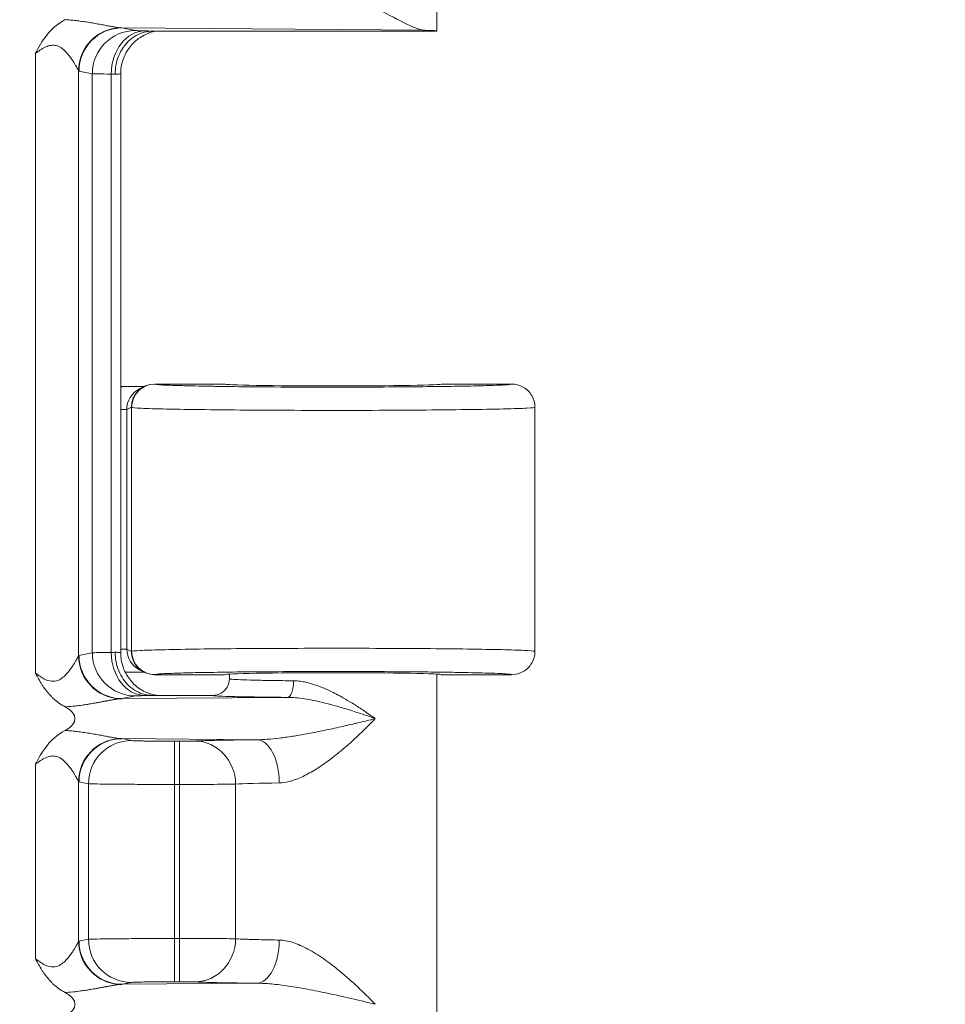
# Model space of a CAD drawing. Header units: inches. Extents: x 0 to 110, y 2 to 70.
# Tile 97 of 129: x 90.91 to 92.31, y 28.35 to 29.84. Entities that reach past the tile are written whole.
import ezdxf

# ---------------------------------------------------------------- set-up
doc = ezdxf.new("R2010")
doc.units = ezdxf.units.IN
doc.header["$LTSCALE"] = 3.25
doc.header["$MEASUREMENT"] = 0
for name, color, linetype, lineweight in [('Dimension (ANSI)', 7, 'Continuous', 9), ('Visible (ANSI)', 7, 'Continuous', 18), ('Visible Narrow (ANSI)', 7, 'Continuous', 5)]:
    doc.layers.add(name, color=color, linetype=linetype, lineweight=lineweight)
doc.styles.add('Note Text (ANSI)', font='arial.ttf')
doc.dimstyles.new('.XXX', dxfattribs={"dimscale": 3.25, "dimtxt": 0.095, "dimasz": 0.125, "dimexe": 0.1875, "dimexo": 0.125, "dimgap": 0.0625, "dimtad": 0, "dimtih": 1, "dimtoh": 1, "dimdec": 3, "dimrnd": 1e-08, "dimzin": 0, "dimdsep": 46, "dimtxsty": 'Note Text (ANSI)', "dimblk": 'Filled-1', "dimcen": 0.09, "dimdle": 0.45, "dimclrd": 256, "dimclre": 256, "dimclrt": 256, "dimadec": 0, "dimazin": 1, "dimtfac": 1.263158, "dimtofl": 0, "dimtmove": 0, "dimatfit": 3, "dimfxl": 1, "dimtolj": 1, "dimtzin": 4, "dimlwd": -1, "dimlwe": -1, "dimarcsym": 0})

# ---------------------------------------------------------------- blocks, each defined once
blk = doc.blocks.new('Filled-1')
at = {"color": 0}
for p, q in [((0, 0), (-1, 0.25)), ((-1, 0.25), (-1, -0.25)), ((-1, 0), (0, 0)), ((-1, -0.25), (0, 0))]:
    blk.add_line(p, q, dxfattribs=at)
at = {"color": 0, "flags": 128}
blk.add_lwpolyline([(-1, -0.25), (0, 0), (-1, 0.25), (-1, -0.25)], dxfattribs=at)
at = {"color": 0}
blk.add_solid([(-1, -0.25), (0, 0), (-1, 0.25), (-1, -0.25)], dxfattribs=at)
blk = doc.blocks.new('*D60')
at = {"layer": 'Defpoints', "color": 0, "transparency": 16777216}
for p in [(89.7069, 41.0811), (93.5097, 41.0811), (89.7069, 27.0561)]:
    blk.add_point(p, dxfattribs=at)
at = {"layer": 'Dimension (ANSI)', "transparency": 16777216}
for p, q in [((90.1132, 41.0811), (94.119, 41.0811)), ((93.5097, 40.6748), (93.5097, 34.4294)), ((93.5097, 27.4623), (93.5097, 33.7077)), ((90.1132, 27.0561), (94.119, 27.0561))]:
    blk.add_line(p, q, dxfattribs=at)
at = {"layer": 'Dimension (ANSI)', "transparency": 16777216, "xscale": 0.40625, "yscale": 0.40625, "zscale": 0.40625}
for p, rotation in [((93.5097, 41.0811), 90), ((93.5097, 27.0561), 270)]:
    blk.add_blockref('Filled-1', p, dxfattribs=dict(at, rotation=rotation))
at = {"layer": 'Dimension (ANSI)', "transparency": 16777216, "insert": (93.0032, 34.2263), "char_height": 0.30875, "attachment_point": 1, "style": 'Note Text (ANSI)'}
blk.add_mtext('\\A1;14.03', dxfattribs=at)

msp = doc.modelspace()

# ---------------------------------------------------------------- linework, layer by layer
at = {"layer": 'Visible (ANSI)'}
for p, q in [((91.5419, 30.3507), (91.5419, 29.8186)), ((91.1138, 29.8186), (91.5419, 29.8186)), ((91.0354, 29.7927), (91.0354, 29.7927)), ((91.0086, 29.7867), (91.0086, 29.7867)), ((91.0086, 29.785), (91.0086, 29.785)), ((91.0107, 29.7893), (91.0107, 29.7893)), ((91.0658, 28.8825), (91.0658, 29.7547)), ((91.1011, 29.2836), (91.0943, 29.2802)), ((91.1022, 29.2838), (91.1022, 29.2838)), ((91.2219, 29.2873), (91.1168, 29.2873)), ((91.6544, 29.2873), (91.5494, 29.2873)), ((91.6894, 29.2523), (91.6894, 28.8848)), ((91.1011, 28.8535), (91.0943, 28.857)), ((91.1022, 28.8533), (91.1022, 28.8533)), ((91.2219, 28.8498), (91.1168, 28.8498)), ((91.2294, 28.8507), (91.2294, 28.8436)), ((91.5419, 28.8507), (91.5419, 28.3186)), ((91.6544, 28.8498), (91.5494, 28.8498)), ((91.2044, 28.8186), (91.1138, 28.8186)), ((91.0354, 28.8085), (91.0354, 28.8085)), ((91.0354, 28.7308), (91.0354, 28.7308)), ((91.0086, 28.7167), (91.0086, 28.7167)), ((91.0086, 28.715), (91.0086, 28.715)), ((91.0107, 28.7193), (91.0107, 28.7193)), ((91.0354, 28.4064), (91.0354, 28.4063)), ((91.0354, 28.3785), (91.0354, 28.3785))]:
    msp.add_line(p, q, dxfattribs=at)
for centre, major_axis, ratio, start_param, end_param in [((91.3857, 29.8186), (-0.1562, 0), 0.017455, 3.133593, 3.630531), ((91.0706, 29.3186), (-0.0345, -0.0069), 0.996044, 1.238569, 1.281992), ((91.1168, 29.2523), (0, 0.035), 0.999239, 0, 1.570796), ((91.1099, 29.2489), (0.0313, 0.0158), 0.998382, 1.414946, 1.415858), ((91.3857, 29.2873), (0.1637, 0), 0.017455, 3.141593, 6.283185), ((91.1168, 28.8848), (0, -0.035), 0.999239, 4.712267, 6.283064), ((91.1099, 28.8883), (0.0314, -0.0155), 0.998365, 4.860726, 4.861485), ((91.3857, 28.8498), (-0.1637, 0), 0.017455, 3.141593, 6.283185), ((91.0706, 28.8186), (-0.0345, 0.0069), 0.996044, 5.903767, 5.903812), ((90.9267, 28.7836), (-0.0702, 0), 0.412637, 2.479337, 3.803953), ((90.9267, 28.3536), (-0.0702, 0), 0.412637, 2.479321, 3.803953)]:
    msp.add_ellipse(centre, major_axis=major_axis, ratio=ratio, start_param=start_param, end_param=end_param, dxfattribs=at)
for points, knots in [([(91.4491, 29.8536), (91.4639, 29.8461), (91.4788, 29.838), (91.5045, 29.8251), (91.5154, 29.8201), (91.5236, 29.8199)], [0.0000001, 0.0000001, 0.0000001, 0.0000001, 0.135667, 0.135667, 0.2691124, 0.2691124, 0.2691124, 0.2691124]), ([(90.9374, 29.785), (90.9378, 29.7858), (90.9385, 29.787), (90.9447, 29.7986), (90.9497, 29.8067), (90.9611, 29.8207), (90.9695, 29.8291), (90.9821, 29.8358)], [-0.0071501, -0.0071501, -0.0071501, -0.0071501, 0, 0, 0.0928814, 0.0928814, 0.1823993, 0.1823993, 0.1823993, 0.1823993]), ([(91.0573, 29.7536), (91.0573, 29.7585), (91.0578, 29.7634), (91.0587, 29.7681), (91.0597, 29.7729), (91.0611, 29.7775), (91.0629, 29.7819), (91.0648, 29.7862), (91.067, 29.7904), (91.0697, 29.7941), (91.0723, 29.7979), (91.0753, 29.8013), (91.0786, 29.8044), (91.0819, 29.8074), (91.0854, 29.81), (91.0892, 29.8121), (91.093, 29.8142), (91.097, 29.8158), (91.1012, 29.8169), (91.1054, 29.818), (91.1098, 29.8186), (91.1138, 29.8186)], [0, 0, 0, 0, 0.142857, 0.142857, 0.142857, 0.285714, 0.285714, 0.285714, 0.428571, 0.428571, 0.428571, 0.571429, 0.571429, 0.571429, 0.714286, 0.714286, 0.714286, 0.857143, 0.857143, 0.857143, 1, 1, 1, 1]), ([(91.1195, 29.8186), (91.1184, 29.8184), (91.1171, 29.8182), (91.1144, 29.8175), (91.113, 29.8172), (91.1097, 29.8162), (91.1077, 29.8154), (91.1025, 29.8133), (91.0993, 29.8116), (91.0914, 29.8067), (91.087, 29.803), (91.0786, 29.7939), (91.0747, 29.7882), (91.069, 29.7758), (91.067, 29.769), (91.0659, 29.7597), (91.0658, 29.7572), (91.0658, 29.7547)], [0.1316796, 0.1316796, 0.1316796, 0.1316796, 0.1457616, 0.1457616, 0.157821, 0.157821, 0.1745702, 0.1745702, 0.2022536, 0.2022536, 0.2455216, 0.2455216, 0.2969201, 0.2969201, 0.3494626, 0.3494626, 0.3685719, 0.3685719, 0.3685719, 0.3685719]), ([(91.0673, 29.2837), (91.0679, 29.2837), (91.0684, 29.2836), (91.0689, 29.2836), (91.0695, 29.2836), (91.07, 29.2836), (91.0705, 29.2836)], [0, 0, 0, 0, 0.499997, 0.499997, 0.499997, 0.999994, 0.999994, 0.999994, 0.999994]), ([(91.0705, 29.2836), (91.0738, 29.2836), (91.077, 29.2836), (91.0802, 29.2836), (91.0813, 29.2836), (91.0825, 29.2836), (91.0836, 29.2836), (91.0866, 29.2836), (91.0896, 29.2837), (91.0925, 29.2837), (91.094, 29.2837), (91.0954, 29.2837), (91.0968, 29.2837), (91.0984, 29.2838), (91.0999, 29.2838), (91.1015, 29.2838)], [0, 0, 0, 0, 0.2467309, 0.2467309, 0.2467309, 0.3333333, 0.3333333, 0.3333333, 0.5578508, 0.5578508, 0.5578508, 0.6666667, 0.6666667, 0.6666667, 0.785571, 0.785571, 0.785571, 0.785571]), ([(91.6544, 29.2873), (91.6605, 29.2873), (91.6666, 29.2857), (91.6719, 29.2826), (91.6746, 29.2811), (91.6771, 29.2792), (91.6792, 29.2771), (91.6813, 29.275), (91.6832, 29.2725), (91.6847, 29.2698), (91.6878, 29.2645), (91.6894, 29.2584), (91.6894, 29.2523)], [0, 0, 0, 0, 0.333333, 0.333333, 0.333333, 0.499913, 0.499913, 0.499913, 0.666667, 0.666667, 0.666667, 1, 1, 1, 1]), ([(91.0573, 28.8836), (91.0573, 28.8788), (91.0578, 28.874), (91.0587, 28.8692), (91.0596, 28.8645), (91.061, 28.8599), (91.0629, 28.8555), (91.0647, 28.8511), (91.067, 28.8469), (91.0696, 28.8431), (91.0723, 28.8393), (91.0753, 28.8358), (91.0786, 28.8327), (91.0819, 28.8297), (91.0856, 28.8271), (91.0894, 28.825), (91.0932, 28.8229), (91.0973, 28.8212), (91.1013, 28.8202), (91.1054, 28.8191), (91.1094, 28.8186), (91.1138, 28.8186)], [0, 0, 0, 0, 0.142857, 0.142857, 0.142857, 0.285714, 0.285714, 0.285714, 0.428571, 0.428571, 0.428571, 0.571429, 0.571429, 0.571429, 0.714286, 0.714286, 0.714286, 0.857143, 0.857143, 0.857143, 1, 1, 1, 1]), ([(91.0658, 28.8825), (91.0658, 28.8754), (91.067, 28.8683), (91.0714, 28.8552), (91.0747, 28.8489), (91.083, 28.8379), (91.0881, 28.833), (91.0965, 28.8272), (91.0994, 28.8255), (91.1051, 28.8227), (91.108, 28.8216), (91.1126, 28.8201), (91.1145, 28.8196), (91.117, 28.819), (91.1178, 28.8189), (91.1188, 28.8187), (91.1191, 28.8186), (91.1195, 28.8186)], [0, 0, 0, 0, 0.0535092, 0.0535092, 0.1061141, 0.1061141, 0.1587022, 0.1587022, 0.1843408, 0.1843408, 0.2079811, 0.2079811, 0.224023, 0.224023, 0.2325131, 0.2325131, 0.2367905, 0.2367905, 0.2367905, 0.2367905]), ([(91.6544, 28.8498), (91.6605, 28.8498), (91.6666, 28.8515), (91.6719, 28.8545), (91.6746, 28.856), (91.6771, 28.858), (91.6792, 28.8601), (91.6813, 28.8622), (91.6832, 28.8647), (91.6847, 28.8673), (91.6878, 28.8726), (91.6894, 28.8787), (91.6894, 28.8848)], [0, 0, 0, 0, 0.333333, 0.333333, 0.333333, 0.499945, 0.499945, 0.499945, 0.666667, 0.666667, 0.666667, 1, 1, 1, 1]), ([(90.9821, 28.8014), (90.9757, 28.8048), (90.9697, 28.809), (90.9643, 28.8139), (90.9633, 28.8149), (90.9623, 28.8158), (90.9614, 28.8168), (90.9572, 28.8211), (90.9533, 28.8259), (90.9497, 28.8311), (90.9488, 28.8324), (90.9479, 28.8338), (90.947, 28.8352), (90.9436, 28.8405), (90.9405, 28.8462), (90.9374, 28.8522)], [0, 0, 0, 0, 0.333333, 0.333333, 0.333333, 0.395358, 0.395358, 0.395358, 0.666667, 0.666667, 0.666667, 0.736327, 0.736327, 0.736327, 1, 1, 1, 1]), ([(91.1015, 28.8534), (91.0983, 28.8534), (91.0951, 28.8534), (91.0884, 28.8535), (91.0849, 28.8535), (91.0784, 28.8536), (91.0755, 28.8536), (91.0726, 28.8536)], [0.02235129, 0.02235129, 0.02235129, 0.02235129, 0.05187913, 0.05187913, 0.08208669, 0.08208669, 0.10518456, 0.10518456, 0.10518456, 0.10518456]), ([(91.2044, 28.8186), (91.2088, 28.8186), (91.2132, 28.8197), (91.2169, 28.8219), (91.2188, 28.823), (91.2206, 28.8244), (91.2221, 28.8259), (91.2236, 28.8274), (91.225, 28.8292), (91.2261, 28.8311), (91.2283, 28.8349), (91.2294, 28.8392), (91.2294, 28.8436)], [0.0000005, 0.0000005, 0.0000005, 0.0000005, 0.3333333, 0.3333333, 0.3333333, 0.499387, 0.499387, 0.499387, 0.6666667, 0.6666667, 0.6666667, 0.9993274, 0.9993274, 0.9993274, 0.9993274]), ([(90.9374, 28.715), (90.9378, 28.7158), (90.9385, 28.717), (90.9447, 28.7286), (90.9497, 28.7367), (90.9611, 28.7507), (90.9695, 28.7591), (90.9821, 28.7658)], [-0.0071501, -0.0071501, -0.0071501, -0.0071501, 0, 0, 0.09298, 0.09298, 0.1823033, 0.1823033, 0.1823033, 0.1823033]), ([(90.9821, 28.3714), (90.9757, 28.3748), (90.9697, 28.379), (90.9643, 28.3839), (90.9633, 28.3849), (90.9623, 28.3858), (90.9614, 28.3868), (90.9572, 28.3911), (90.9533, 28.3959), (90.9497, 28.4011), (90.9488, 28.4024), (90.9479, 28.4038), (90.947, 28.4052), (90.9436, 28.4105), (90.9405, 28.4162), (90.9374, 28.4222)], [0, 0, 0, 0, 0.333333, 0.333333, 0.333333, 0.39535, 0.39535, 0.39535, 0.666667, 0.666667, 0.666667, 0.73632, 0.73632, 0.73632, 1, 1, 1, 1])]:
    msp.add_open_spline(points, degree=3, knots=knots, dxfattribs=at)
for points in [[(91.0658, 29.7547), (91.0658, 29.7547), (91.0658, 29.7547), (91.0658, 29.7547)], [(91.0658, 28.8825), (91.0658, 28.8825), (91.0658, 28.8825), (91.0658, 28.8825)]]:
    msp.add_open_spline(points, degree=3, dxfattribs=at)
at = {"layer": 'Visible Narrow (ANSI)'}
for p, q in [((91.0677, 29.8235), (91.5236, 29.8199)), ((91.0677, 29.8235), (91.0878, 29.8195)), ((90.9374, 29.785), (90.9374, 28.8522)), ((91.0021, 29.759), (91.0021, 28.8782)), ((91.0029, 29.7585), (91.023, 29.7545)), ((91.023, 29.7545), (91.023, 28.8827)), ((91.0514, 29.7539), (91.0514, 28.8833)), ((91.1171, 29.2872), (91.1168, 29.2873)), ((91.0749, 29.2489), (91.0658, 29.2489)), ((91.0818, 29.2523), (91.0749, 29.2489)), ((91.0749, 28.8883), (91.0749, 29.2489)), ((91.0821, 29.2522), (91.0818, 29.2523)), ((91.0821, 29.2522), (91.0821, 28.885)), ((91.0749, 28.8883), (91.0658, 28.8883)), ((91.0749, 28.8883), (91.0818, 28.8848)), ((91.0029, 28.8787), (91.023, 28.8827)), ((91.0821, 28.885), (91.0818, 28.8848)), ((91.1171, 28.85), (91.1168, 28.8498)), ((91.0677, 28.8137), (91.0878, 28.8177)), ((91.0677, 28.8137), (91.3166, 28.8156)), ((91.0677, 28.7535), (91.2708, 28.7519)), ((91.0677, 28.7535), (91.0819, 28.7506)), ((91.1467, 28.6846), (91.1467, 28.7496)), ((91.1467, 28.7496), (91.1541, 28.7496)), ((91.1541, 28.6846), (91.1541, 28.7496)), ((90.9374, 28.715), (90.9374, 28.4222)), ((91.0021, 28.689), (91.0021, 28.4482)), ((91.0029, 28.6885), (91.0172, 28.6857)), ((91.0172, 28.6857), (91.0172, 28.4515)), ((91.1467, 28.6846), (91.1467, 28.4525)), ((91.1467, 28.6846), (91.1541, 28.6846)), ((91.1541, 28.6846), (91.1541, 28.4525)), ((91.2387, 28.6849), (91.2387, 28.4523)), ((91.0029, 28.4487), (91.0172, 28.4515)), ((91.1467, 28.4525), (91.1541, 28.4525)), ((91.1467, 28.3875), (91.1467, 28.4525)), ((91.1541, 28.3875), (91.1541, 28.4525)), ((91.0677, 28.3837), (91.0819, 28.3865)), ((91.2708, 28.3853), (91.0677, 28.3837)), ((91.1467, 28.3875), (91.1541, 28.3875))]:
    msp.add_line(p, q, dxfattribs=at)
for centre, major_axis, ratio, start_param, end_param in [((91.0669, 29.759), (0.0468, 0.0451), 0.992153, 0.841847, 2.370271), ((91.0677, 29.7585), (0.0127, 0.0637), 0.996044, 0.197689, 1.766964), ((91.0878, 29.7545), (0.0127, 0.0637), 0.996044, 0.197763, 1.766963), ((91.102, 29.7539), (0.0014, 0.065), 0.777978, 0.027774, 1.587614), ((91.0029, 29.8842), (0.0003, -0.1257), 0.086975, 6.193134, 6.26545), ((91.0008, 29.7525), (0.065, 0), 0.03467, 0.516581, 0.67895), ((91.1099, 29.2489), (0.0313, 0.0158), 0.998382, 1.568224, 2.67581), ((91.1171, 29.2522), (0.0156, 0.0313), 0.999239, 0.46383, 2.034018), ((91.1099, 28.8883), (0.0314, -0.0155), 0.998365, 3.600754, 4.708345), ((91.003, 28.7537), (0.0001, 0.125), 0.087134, 0.017407, 0.090143), ((91.0669, 28.8782), (-0.0468, 0.0451), 0.992154, 0.771393, 2.299841), ((91.0677, 28.8787), (0.0127, -0.0637), 0.996044, 4.516222, 6.085497), ((91.1513, 28.8826), (-0.1288, 0), 0.008753, 5.600619, 6.195678), ((91.0878, 28.8827), (0.0127, -0.0637), 0.996044, 4.51622, 6.085475), ((91.0008, 28.8847), (0.065, 0), 0.035039, 5.604244, 5.76668), ((91.102, 28.8833), (0.0014, -0.065), 0.777979, 4.695572, 6.255395), ((91.1171, 28.885), (-0.0156, 0.0313), 0.999239, 1.107575, 2.677762), ((91.3166, 28.8406), (-0.0002, -0.025), 0.380984, 0.018867, 1.573534), ((91.0673, 28.7981), (0.0261, 0.0013), 0.593914, 1.525767, 1.641834), ((91.0669, 28.689), (0.0468, 0.0451), 0.992153, 0.841847, 2.370271), ((91.0677, 28.6885), (0.0127, 0.0637), 0.996044, 0.197689, 1.766964), ((91.0819, 28.6857), (0.0127, 0.0637), 0.996044, 0.197737, 1.766966), ((91.1776, 28.6849), (-0.0031, 0.0649), 0.940262, 4.66704, 6.231911), ((91.2708, 28.6869), (-0.0007, 0.065), 0.519512, 4.706938, 6.262837), ((91.0029, 28.8142), (0.0003, -0.1257), 0.086975, 6.193134, 6.26545), ((91.3857, 28.6836), (-0.1563, 0), 0.024701, 5.258766, 5.936285), ((91.003, 28.3237), (0.0001, 0.125), 0.087134, 0.017407, 0.090143), ((91.0669, 28.4482), (-0.0468, 0.0451), 0.992154, 0.771393, 2.299841), ((91.0677, 28.4487), (0.0127, -0.0637), 0.996044, 4.516222, 6.085497), ((91.0819, 28.4515), (0.0127, -0.0637), 0.996044, 4.516219, 6.085428), ((91.1776, 28.4523), (-0.0031, -0.0649), 0.940262, 0.051276, 1.616146), ((91.2708, 28.4503), (-0.0007, -0.065), 0.519591, 0.020569, 1.57617), ((91.0673, 28.3681), (0.0261, 0.0013), 0.593914, 1.525767, 1.641834)]:
    msp.add_ellipse(centre, major_axis=major_axis, ratio=ratio, start_param=start_param, end_param=end_param, dxfattribs=at)
for points, knots in [([(90.9821, 29.8358), (90.9846, 29.8356), (90.9897, 29.8353), (90.9981, 29.8345), (91.0071, 29.8333), (91.0163, 29.832), (91.0254, 29.8304), (91.0342, 29.8289), (91.0421, 29.8274), (91.0488, 29.8261), (91.0547, 29.8251), (91.0601, 29.8242), (91.0632, 29.8238), (91.0647, 29.8237)], [0.0000016, 0.0000016, 0.0000016, 0.0000016, 0.0909091, 0.1818182, 0.2727273, 0.3636364, 0.4545455, 0.5454545, 0.6363636, 0.7272727, 0.8181818, 0.9090909, 1, 1, 1, 1]), ([(91.0647, 29.8237), (91.0652, 29.8236), (91.0662, 29.8235), (91.0672, 29.8235), (91.0677, 29.8235)], [0.0000448, 0.0000448, 0.0000448, 0.0000448, 0.5, 1, 1, 1, 1]), ([(91.0878, 29.8195), (91.088, 29.8194), (91.0884, 29.8194), (91.0888, 29.8193), (91.0896, 29.8193), (91.0908, 29.8192), (91.0922, 29.8192), (91.0936, 29.8191), (91.0951, 29.819), (91.0969, 29.819), (91.0984, 29.8189), (91.1001, 29.8189), (91.102, 29.8189)], [0, 0, 0, 0, 0.1912749, 0.1912749, 0.1912749, 0.5, 0.5, 0.5, 0.7763274, 0.7763274, 0.7763274, 1, 1, 1, 1]), ([(91.102, 29.8189), (91.1041, 29.8188), (91.1077, 29.8187), (91.1122, 29.8186), (91.1138, 29.8186)], [0, 0, 0, 0, 0.5, 0.9999294, 0.9999294, 0.9999294, 0.9999294]), ([(90.9374, 29.785), (90.9391, 29.7863), (90.9408, 29.7875), (90.9424, 29.7886), (90.944, 29.7898), (90.9455, 29.7907), (90.9469, 29.7916), (90.9484, 29.7925), (90.9497, 29.7933), (90.951, 29.7939), (90.9524, 29.7946), (90.9536, 29.7951), (90.9548, 29.7956), (90.956, 29.7961), (90.9572, 29.7964), (90.9584, 29.7967), (90.9595, 29.797), (90.9607, 29.7972), (90.9618, 29.7973), (90.9629, 29.7974), (90.9641, 29.7974), (90.9652, 29.7973), (90.9664, 29.7972), (90.9676, 29.797), (90.9688, 29.7967), (90.97, 29.7964), (90.9712, 29.796), (90.9725, 29.7954), (90.9738, 29.7948), (90.9751, 29.794), (90.9765, 29.7931), (90.9778, 29.7921), (90.9792, 29.791), (90.9806, 29.7898), (90.982, 29.7885), (90.9834, 29.7871), (90.9848, 29.7856), (90.9861, 29.7841), (90.9875, 29.7825), (90.9888, 29.7808), (90.99, 29.7792), (90.9913, 29.7775), (90.9924, 29.7758), (90.9935, 29.7741), (90.9946, 29.7725), (90.9955, 29.771), (90.9964, 29.7695), (90.9972, 29.7682), (90.9979, 29.7669), (90.9987, 29.7657), (90.9993, 29.7645), (90.9998, 29.7635), (91.0004, 29.7625), (91.0009, 29.7615), (91.0013, 29.7608), (91.0016, 29.76), (91.0019, 29.7594), (91.0021, 29.759)], [0.0000001, 0.0000001, 0.0000001, 0.0000001, 0.0526316, 0.0526316, 0.0526316, 0.1052632, 0.1052632, 0.1052632, 0.1578947, 0.1578947, 0.1578947, 0.2105263, 0.2105263, 0.2105263, 0.2631579, 0.2631579, 0.2631579, 0.3157895, 0.3157895, 0.3157895, 0.3684211, 0.3684211, 0.3684211, 0.4210526, 0.4210526, 0.4210526, 0.4736842, 0.4736842, 0.4736842, 0.5263158, 0.5263158, 0.5263158, 0.5789474, 0.5789474, 0.5789474, 0.6315789, 0.6315789, 0.6315789, 0.6842105, 0.6842105, 0.6842105, 0.7368421, 0.7368421, 0.7368421, 0.7894737, 0.7894737, 0.7894737, 0.8421053, 0.8421053, 0.8421053, 0.8947368, 0.8947368, 0.8947368, 0.9473684, 0.9473684, 0.9473684, 0.9999999, 0.9999999, 0.9999999, 0.9999999]), ([(91.023, 29.7545), (91.0241, 29.7544), (91.0302, 29.7542), (91.0433, 29.754), (91.0514, 29.7539)], [0.0000001, 0.0000001, 0.0000001, 0.0000001, 0.5, 0.9999998, 0.9999998, 0.9999998, 0.9999998]), ([(91.0573, 29.7536), (91.0602, 29.7537), (91.0644, 29.7541), (91.0658, 29.7545), (91.0658, 29.7547)], [0, 0, 0, 0, 0.5, 0.967262, 0.967262, 0.967262, 0.967262]), ([(91.6544, 29.2873), (91.6545, 29.2871), (91.6534, 29.2868), (91.6497, 29.2864), (91.6472, 29.2862), (91.6395, 29.2858), (91.6338, 29.2855), (91.6226, 29.2851), (91.6179, 29.285), (91.6032, 29.2845), (91.592, 29.2843), (91.5744, 29.284), (91.5692, 29.2839), (91.5486, 29.2836), (91.5318, 29.2834), (91.5095, 29.2832), (91.5051, 29.2831), (91.4802, 29.2829), (91.4585, 29.2828), (91.4336, 29.2827), (91.4309, 29.2827), (91.4037, 29.2826), (91.3786, 29.2826), (91.3535, 29.2827), (91.353, 29.2827), (91.3274, 29.2827), (91.3027, 29.2828), (91.2778, 29.283), (91.2762, 29.283), (91.2531, 29.2832), (91.233, 29.2834), (91.2117, 29.2837), (91.2086, 29.2838), (91.1898, 29.2841), (91.1757, 29.2844), (91.1602, 29.2848), (91.1568, 29.2849), (91.144, 29.2852), (91.1362, 29.2855), (91.1276, 29.286), (91.1253, 29.2861), (91.1198, 29.2866), (91.1177, 29.2869), (91.1171, 29.2872)], [0, 0, 0, 0, 0.04854, 0.04854, 0.090909, 0.090909, 0.147971, 0.147971, 0.181818, 0.181818, 0.246869, 0.246869, 0.272727, 0.272727, 0.345864, 0.345864, 0.363636, 0.363636, 0.444869, 0.444869, 0.454545, 0.454545, 0.543838, 0.543838, 0.545455, 0.545455, 0.636364, 0.636364, 0.642813, 0.642813, 0.727273, 0.727273, 0.741774, 0.741774, 0.818182, 0.818182, 0.840631, 0.840631, 0.909091, 0.909091, 0.940055, 0.940055, 1, 1, 1, 1]), ([(91.6894, 28.8848), (91.6894, 28.8852), (91.6826, 28.886), (91.6526, 28.8872), (91.6048, 28.8882), (91.5423, 28.8889), (91.4695, 28.8894), (91.391, 28.8896), (91.3122, 28.8894), (91.2383, 28.889), (91.1742, 28.8883), (91.1243, 28.8873), (91.0917, 28.8862), (91.083, 28.8854), (91.0821, 28.885)], [0, 0, 0, 0, 0.0833333, 0.1666667, 0.25, 0.3333333, 0.4166667, 0.5, 0.5833333, 0.6666667, 0.75, 0.8333333, 0.9166667, 1, 1, 1, 1]), ([(90.9374, 28.8522), (90.942, 28.8488), (90.9462, 28.8458), (90.9502, 28.8437), (90.9542, 28.8415), (90.9581, 28.8402), (90.9617, 28.8399), (90.9652, 28.8395), (90.9684, 28.8401), (90.9713, 28.8412), (90.9741, 28.8424), (90.9766, 28.844), (90.9788, 28.8458), (90.981, 28.8476), (90.9829, 28.8495), (90.9846, 28.8514), (90.9864, 28.8533), (90.9879, 28.8552), (90.9893, 28.857), (90.9907, 28.8589), (90.9919, 28.8606), (90.993, 28.8623), (90.9941, 28.8639), (90.9951, 28.8655), (90.996, 28.8669), (90.9968, 28.8683), (90.9976, 28.8696), (90.9982, 28.8708), (90.9989, 28.8719), (90.9995, 28.873), (91, 28.8739), (91.0005, 28.8749), (91.0009, 28.8757), (91.0013, 28.8764), (91.0016, 28.8772), (91.0019, 28.8778), (91.0021, 28.8782)], [0, 0, 0, 0, 0.0833333, 0.0833333, 0.0833333, 0.1666667, 0.1666667, 0.1666667, 0.25, 0.25, 0.25, 0.3333333, 0.3333333, 0.3333333, 0.4166667, 0.4166667, 0.4166667, 0.5, 0.5, 0.5, 0.5833333, 0.5833333, 0.5833333, 0.6666667, 0.6666667, 0.6666667, 0.75, 0.75, 0.75, 0.8333333, 0.8333333, 0.8333333, 0.9166667, 0.9166667, 0.9166667, 1, 1, 1, 1]), ([(91.0658, 28.8825), (91.0658, 28.8827), (91.0651, 28.8828), (91.0638, 28.883), (91.0637, 28.883), (91.0637, 28.883), (91.0637, 28.883), (91.0622, 28.8832), (91.0601, 28.8834), (91.0573, 28.8836)], [0.031876, 0.031876, 0.031876, 0.031876, 0.5, 0.5, 0.5, 0.5153356, 0.5153356, 0.5153356, 1, 1, 1, 1]), ([(91.6544, 28.8498), (91.6544, 28.8499), (91.6543, 28.85), (91.6539, 28.8501), (91.6527, 28.8504), (91.65, 28.8507), (91.6456, 28.851), (91.6433, 28.8512), (91.6405, 28.8513), (91.6373, 28.8515), (91.6324, 28.8517), (91.6263, 28.8519), (91.6194, 28.8522), (91.6134, 28.8523), (91.6067, 28.8525), (91.5994, 28.8527), (91.5927, 28.8528), (91.5853, 28.853), (91.5775, 28.8531), (91.567, 28.8533), (91.5555, 28.8535), (91.5433, 28.8536), (91.5367, 28.8537), (91.5299, 28.8538), (91.5229, 28.8539), (91.5074, 28.854), (91.4909, 28.8542), (91.4738, 28.8543), (91.4689, 28.8543), (91.4641, 28.8543), (91.4592, 28.8544), (91.4388, 28.8545), (91.4178, 28.8545), (91.3967, 28.8545), (91.3947, 28.8545), (91.3926, 28.8545), (91.3905, 28.8545), (91.3673, 28.8545), (91.344, 28.8545), (91.3215, 28.8544), (91.3206, 28.8544), (91.3197, 28.8544), (91.3188, 28.8544), (91.2972, 28.8543), (91.2764, 28.8541), (91.2568, 28.854), (91.2533, 28.8539), (91.2499, 28.8539), (91.2465, 28.8539), (91.2301, 28.8537), (91.2147, 28.8535), (91.2007, 28.8532), (91.1956, 28.8532), (91.1908, 28.8531), (91.1861, 28.853), (91.1752, 28.8528), (91.1654, 28.8525), (91.1569, 28.8523), (91.1517, 28.8522), (91.1469, 28.852), (91.1427, 28.8518), (91.137, 28.8516), (91.1322, 28.8514), (91.1284, 28.8512), (91.1246, 28.851), (91.1218, 28.8508), (91.1199, 28.8505), (91.1184, 28.8504), (91.1175, 28.8502), (91.1171, 28.85)], [0, 0, 0, 0, 0.0215731, 0.0215731, 0.0215731, 0.0833333, 0.0833333, 0.0833333, 0.1159868, 0.1159868, 0.1159868, 0.1666667, 0.1666667, 0.1666667, 0.21001, 0.21001, 0.21001, 0.25, 0.25, 0.25, 0.3041584, 0.3041584, 0.3041584, 0.3333333, 0.3333333, 0.3333333, 0.3983348, 0.3983348, 0.3983348, 0.4166667, 0.4166667, 0.4166667, 0.4925221, 0.4925221, 0.4925221, 0.5, 0.5, 0.5, 0.5833333, 0.5833333, 0.5833333, 0.5867057, 0.5867057, 0.5867057, 0.6666667, 0.6666667, 0.6666667, 0.6808827, 0.6808827, 0.6808827, 0.75, 0.75, 0.75, 0.7750491, 0.7750491, 0.7750491, 0.8333333, 0.8333333, 0.8333333, 0.8690826, 0.8690826, 0.8690826, 0.9166667, 0.9166667, 0.9166667, 0.9637234, 0.9637234, 0.9637234, 1, 1, 1, 1]), ([(91.3262, 28.8406), (91.3269, 28.8406), (91.3276, 28.8406), (91.3283, 28.8406), (91.3315, 28.8405), (91.3349, 28.8401), (91.3384, 28.8396), (91.3397, 28.8394), (91.341, 28.8391), (91.3423, 28.8389), (91.3453, 28.8382), (91.3485, 28.8375), (91.3517, 28.8366), (91.3537, 28.836), (91.3556, 28.8354), (91.3576, 28.8347), (91.3604, 28.8338), (91.3632, 28.8328), (91.3661, 28.8317), (91.3687, 28.8307), (91.3714, 28.8296), (91.3742, 28.8284), (91.3765, 28.8273), (91.379, 28.8262), (91.3814, 28.8251), (91.3845, 28.8236), (91.3876, 28.822), (91.3908, 28.8204), (91.3911, 28.8202), (91.3915, 28.82), (91.3919, 28.8198), (91.3938, 28.8188), (91.3957, 28.8178), (91.3976, 28.8167), (91.4019, 28.8143), (91.4063, 28.8118), (91.4107, 28.8091), (91.412, 28.8083), (91.4134, 28.8075), (91.4147, 28.8067), (91.4198, 28.8035), (91.425, 28.8002), (91.4301, 28.7968), (91.4308, 28.7963), (91.4315, 28.7959), (91.4321, 28.7954), (91.4379, 28.7915), (91.4436, 28.7876), (91.4491, 28.7836)], [0.0000002, 0.0000002, 0.0000002, 0.0000002, 0.0229715, 0.0229715, 0.0229715, 0.125, 0.125, 0.125, 0.162618, 0.162618, 0.162618, 0.25, 0.25, 0.25, 0.3021631, 0.3021631, 0.3021631, 0.375, 0.375, 0.375, 0.4417911, 0.4417911, 0.4417911, 0.5, 0.5, 0.5, 0.5728401, 0.5728401, 0.5728401, 0.5811912, 0.5811912, 0.5811912, 0.625, 0.625, 0.625, 0.7209054, 0.7209054, 0.7209054, 0.75, 0.75, 0.75, 0.8605177, 0.8605177, 0.8605177, 0.875, 0.875, 0.875, 1, 1, 1, 1]), ([(91.0878, 28.8177), (91.0879, 28.8177), (91.088, 28.8177), (91.0882, 28.8178), (91.0887, 28.8178), (91.0893, 28.8179), (91.0901, 28.8179), (91.091, 28.818), (91.0921, 28.818), (91.0934, 28.8181), (91.0939, 28.8181), (91.0944, 28.8181), (91.0949, 28.8181), (91.0969, 28.8182), (91.0992, 28.8182), (91.102, 28.8183)], [0.0000003, 0.0000003, 0.0000003, 0.0000003, 0.1045314, 0.1045314, 0.1045314, 0.3333333, 0.3333333, 0.3333333, 0.5785846, 0.5785846, 0.5785846, 0.6666667, 0.6666667, 0.6666667, 1, 1, 1, 1]), ([(91.102, 28.8183), (91.1042, 28.8183), (91.108, 28.8184), (91.1123, 28.8185), (91.1138, 28.8186)], [0, 0, 0, 0, 0.5, 0.999921, 0.999921, 0.999921, 0.999921]), ([(91.2044, 28.8186), (91.2044, 28.8183), (91.2076, 28.8178), (91.2224, 28.8171), (91.2463, 28.8165), (91.2782, 28.816), (91.3031, 28.8157), (91.3166, 28.8156)], [0, 0, 0, 0, 0.2, 0.4, 0.6, 0.8, 0.9999994, 0.9999994, 0.9999994, 0.9999994]), ([(91.3166, 28.8156), (91.3205, 28.8156), (91.3246, 28.8154), (91.3289, 28.8151), (91.3332, 28.8147), (91.3378, 28.8141), (91.3426, 28.8134), (91.3473, 28.8127), (91.3523, 28.8118), (91.3575, 28.8107), (91.3627, 28.8096), (91.3681, 28.8084), (91.3738, 28.807), (91.3794, 28.8056), (91.3852, 28.804), (91.3913, 28.8023), (91.3974, 28.8006), (91.4036, 28.7987), (91.4101, 28.7967), (91.4165, 28.7947), (91.4231, 28.7925), (91.4296, 28.7903), (91.435, 28.7885), (91.4403, 28.7867), (91.4456, 28.7848), (91.4468, 28.7844), (91.448, 28.784), (91.4491, 28.7836)], [0, 0, 0, 0, 0.125, 0.125, 0.125, 0.25, 0.25, 0.25, 0.375, 0.375, 0.375, 0.5, 0.5, 0.5, 0.625, 0.625, 0.625, 0.75, 0.75, 0.75, 0.875, 0.875, 0.875, 0.977146, 0.977146, 0.977146, 1, 1, 1, 1]), ([(90.9821, 28.8014), (90.9826, 28.8014), (90.9832, 28.8015), (90.9837, 28.8015), (90.9886, 28.8018), (90.9931, 28.8022), (90.9973, 28.8026), (90.9983, 28.8028), (90.9993, 28.8029), (91.0002, 28.803), (91.0037, 28.8034), (91.0069, 28.8038), (91.0099, 28.8043), (91.0112, 28.8044), (91.0125, 28.8046), (91.0138, 28.8048), (91.0162, 28.8052), (91.0185, 28.8056), (91.0206, 28.8059), (91.0222, 28.8062), (91.0236, 28.8064), (91.025, 28.8067), (91.0267, 28.807), (91.0283, 28.8072), (91.0298, 28.8075), (91.0315, 28.8078), (91.0331, 28.8081), (91.0346, 28.8084), (91.0357, 28.8086), (91.0368, 28.8088), (91.0378, 28.809), (91.0395, 28.8093), (91.0411, 28.8096), (91.0427, 28.8099), (91.0433, 28.81), (91.044, 28.8101), (91.0446, 28.8103), (91.0464, 28.8106), (91.048, 28.8109), (91.0495, 28.8112), (91.0499, 28.8112), (91.0502, 28.8113), (91.0505, 28.8114), (91.0522, 28.8117), (91.0538, 28.8119), (91.0553, 28.8122), (91.0555, 28.8122), (91.0556, 28.8122), (91.0557, 28.8122), (91.0573, 28.8125), (91.0589, 28.8128), (91.0604, 28.813), (91.0619, 28.8132), (91.0633, 28.8134), (91.0647, 28.8135)], [0, 0, 0, 0, 0.0101447, 0.0101447, 0.0101447, 0.1, 0.1, 0.1, 0.1219806, 0.1219806, 0.1219806, 0.2, 0.2, 0.2, 0.2339393, 0.2339393, 0.2339393, 0.3, 0.3, 0.3, 0.3458033, 0.3458033, 0.3458033, 0.4, 0.4, 0.4, 0.4577454, 0.4577454, 0.4577454, 0.5, 0.5, 0.5, 0.5696531, 0.5696531, 0.5696531, 0.6, 0.6, 0.6, 0.6817842, 0.6817842, 0.6817842, 0.7, 0.7, 0.7, 0.7933909, 0.7933909, 0.7933909, 0.8, 0.8, 0.8, 0.9, 0.9, 0.9, 0.9999998, 0.9999998, 0.9999998, 0.9999998]), ([(91.2708, 28.7519), (91.2756, 28.7519), (91.2809, 28.7521), (91.2865, 28.7525), (91.2921, 28.7529), (91.2981, 28.7535), (91.3044, 28.7542), (91.3107, 28.755), (91.3174, 28.7559), (91.3243, 28.757), (91.3312, 28.7581), (91.3384, 28.7594), (91.3459, 28.7607), (91.3534, 28.7621), (91.3611, 28.7636), (91.3692, 28.7653), (91.3772, 28.7669), (91.3855, 28.7687), (91.3941, 28.7706), (91.402, 28.7724), (91.4101, 28.7743), (91.4185, 28.7762), (91.4193, 28.7764), (91.42, 28.7766), (91.4208, 28.7768), (91.4278, 28.7784), (91.435, 28.7801), (91.4423, 28.7819), (91.4445, 28.7825), (91.4468, 28.783), (91.4491, 28.7836)], [0.0000085, 0.0000085, 0.0000085, 0.0000085, 0.125, 0.125, 0.125, 0.25, 0.25, 0.25, 0.375, 0.375, 0.375, 0.5, 0.5, 0.5, 0.625, 0.625, 0.625, 0.75, 0.75, 0.75, 0.8643957, 0.8643957, 0.8643957, 0.875, 0.875, 0.875, 0.9702797, 0.9702797, 0.9702797, 1, 1, 1, 1]), ([(91.3045, 28.6869), (91.3099, 28.687), (91.3213, 28.6888), (91.3401, 28.6961), (91.3601, 28.7072), (91.3811, 28.7218), (91.403, 28.7395), (91.4257, 28.7601), (91.4413, 28.7755), (91.4491, 28.7836)], [0.0000102, 0.0000102, 0.0000102, 0.0000102, 0.1428571, 0.2857143, 0.4285714, 0.5714286, 0.7142857, 0.8571429, 1, 1, 1, 1]), ([(90.9821, 28.7658), (90.9846, 28.7656), (90.9897, 28.7653), (90.9981, 28.7645), (91.0071, 28.7633), (91.0163, 28.762), (91.0254, 28.7604), (91.0342, 28.7589), (91.0421, 28.7574), (91.0488, 28.7561), (91.0547, 28.7551), (91.0601, 28.7542), (91.0632, 28.7538), (91.0647, 28.7537)], [0.0000016, 0.0000016, 0.0000016, 0.0000016, 0.0909091, 0.1818182, 0.2727273, 0.3636364, 0.4545455, 0.5454545, 0.6363636, 0.7272727, 0.8181818, 0.9090909, 1, 1, 1, 1]), ([(91.0647, 28.7537), (91.0652, 28.7536), (91.0662, 28.7535), (91.0672, 28.7535), (91.0677, 28.7535)], [0.0000448, 0.0000448, 0.0000448, 0.0000448, 0.5, 1, 1, 1, 1]), ([(91.0819, 28.7506), (91.0821, 28.7506), (91.0824, 28.7506), (91.0827, 28.7505), (91.0835, 28.7505), (91.0847, 28.7504), (91.0864, 28.7503), (91.0873, 28.7503), (91.0884, 28.7502), (91.0896, 28.7502), (91.0915, 28.7501), (91.0937, 28.7501), (91.0962, 28.75), (91.0981, 28.75), (91.1001, 28.7499), (91.1023, 28.7499), (91.1048, 28.7499), (91.1075, 28.7498), (91.1104, 28.7498), (91.1133, 28.7498), (91.1164, 28.7497), (91.1195, 28.7497), (91.1222, 28.7497), (91.125, 28.7497), (91.1277, 28.7497), (91.1316, 28.7496), (91.1355, 28.7496), (91.1395, 28.7496), (91.1419, 28.7496), (91.1442, 28.7496), (91.1467, 28.7496)], [0.0000002, 0.0000002, 0.0000002, 0.0000002, 0.061268, 0.061268, 0.061268, 0.2, 0.2, 0.2, 0.2782956, 0.2782956, 0.2782956, 0.4, 0.4, 0.4, 0.4935527, 0.4935527, 0.4935527, 0.6, 0.6, 0.6, 0.7087411, 0.7087411, 0.7087411, 0.8, 0.8, 0.8, 0.9259486, 0.9259486, 0.9259486, 1, 1, 1, 1]), ([(91.1541, 28.7496), (91.1545, 28.7496), (91.1548, 28.7496), (91.1552, 28.7496), (91.1574, 28.7496), (91.1596, 28.7496), (91.1617, 28.7496), (91.1625, 28.7496), (91.1633, 28.7496), (91.1641, 28.7496), (91.1657, 28.7497), (91.1671, 28.7497), (91.1685, 28.7497), (91.1697, 28.7497), (91.1708, 28.7497), (91.1718, 28.7497), (91.1726, 28.7497), (91.1733, 28.7498), (91.174, 28.7498), (91.1752, 28.7498), (91.1762, 28.7498), (91.177, 28.7499), (91.1772, 28.7499), (91.1774, 28.7499), (91.1776, 28.7499)], [0.0000003, 0.0000003, 0.0000003, 0.0000003, 0.0330973, 0.0330973, 0.0330973, 0.25, 0.25, 0.25, 0.3372236, 0.3372236, 0.3372236, 0.5, 0.5, 0.5, 0.6397703, 0.6397703, 0.6397703, 0.75, 0.75, 0.75, 0.9447869, 0.9447869, 0.9447869, 1, 1, 1, 1]), ([(90.9374, 28.715), (90.9391, 28.7163), (90.9408, 28.7175), (90.9424, 28.7186), (90.944, 28.7198), (90.9455, 28.7207), (90.9469, 28.7216), (90.9484, 28.7225), (90.9497, 28.7233), (90.951, 28.7239), (90.9524, 28.7246), (90.9536, 28.7251), (90.9548, 28.7256), (90.956, 28.7261), (90.9572, 28.7264), (90.9584, 28.7267), (90.9595, 28.727), (90.9607, 28.7272), (90.9618, 28.7273), (90.9629, 28.7274), (90.9641, 28.7274), (90.9652, 28.7273), (90.9664, 28.7272), (90.9676, 28.727), (90.9688, 28.7267), (90.97, 28.7264), (90.9712, 28.726), (90.9725, 28.7254), (90.9738, 28.7248), (90.9751, 28.724), (90.9765, 28.7231), (90.9778, 28.7221), (90.9792, 28.721), (90.9806, 28.7198), (90.982, 28.7185), (90.9834, 28.7171), (90.9848, 28.7156), (90.9861, 28.7141), (90.9875, 28.7125), (90.9888, 28.7108), (90.99, 28.7092), (90.9913, 28.7075), (90.9924, 28.7058), (90.9935, 28.7041), (90.9946, 28.7025), (90.9955, 28.701), (90.9964, 28.6995), (90.9972, 28.6982), (90.9979, 28.6969), (90.9987, 28.6957), (90.9993, 28.6945), (90.9998, 28.6935), (91.0004, 28.6925), (91.0009, 28.6915), (91.0013, 28.6908), (91.0016, 28.69), (91.0019, 28.6894), (91.0021, 28.689)], [0.0000001, 0.0000001, 0.0000001, 0.0000001, 0.0526316, 0.0526316, 0.0526316, 0.1052632, 0.1052632, 0.1052632, 0.1578947, 0.1578947, 0.1578947, 0.2105263, 0.2105263, 0.2105263, 0.2631579, 0.2631579, 0.2631579, 0.3157895, 0.3157895, 0.3157895, 0.3684211, 0.3684211, 0.3684211, 0.4210526, 0.4210526, 0.4210526, 0.4736842, 0.4736842, 0.4736842, 0.5263158, 0.5263158, 0.5263158, 0.5789474, 0.5789474, 0.5789474, 0.6315789, 0.6315789, 0.6315789, 0.6842105, 0.6842105, 0.6842105, 0.7368421, 0.7368421, 0.7368421, 0.7894737, 0.7894737, 0.7894737, 0.8421053, 0.8421053, 0.8421053, 0.8947368, 0.8947368, 0.8947368, 0.9473684, 0.9473684, 0.9473684, 0.9999999, 0.9999999, 0.9999999, 0.9999999]), ([(91.1541, 28.6846), (91.1633, 28.6846), (91.1816, 28.6846), (91.2066, 28.6847), (91.2267, 28.6848), (91.2356, 28.6849), (91.2387, 28.6849)], [0, 0, 0, 0, 0.25, 0.5, 0.75, 0.9999975, 0.9999975, 0.9999975, 0.9999975]), ([(90.9374, 28.4222), (90.942, 28.4188), (90.9462, 28.4158), (90.9502, 28.4137), (90.9542, 28.4115), (90.9581, 28.4102), (90.9617, 28.4099), (90.9652, 28.4095), (90.9684, 28.4101), (90.9713, 28.4112), (90.9741, 28.4124), (90.9766, 28.414), (90.9788, 28.4158), (90.981, 28.4176), (90.9829, 28.4195), (90.9846, 28.4214), (90.9864, 28.4233), (90.9879, 28.4252), (90.9893, 28.427), (90.9907, 28.4289), (90.9919, 28.4306), (90.993, 28.4323), (90.9941, 28.4339), (90.9951, 28.4355), (90.996, 28.4369), (90.9968, 28.4383), (90.9976, 28.4396), (90.9982, 28.4408), (90.9989, 28.4419), (90.9995, 28.443), (91, 28.4439), (91.0005, 28.4449), (91.0009, 28.4457), (91.0013, 28.4464), (91.0016, 28.4472), (91.0019, 28.4478), (91.0021, 28.4482)], [0, 0, 0, 0, 0.0833333, 0.0833333, 0.0833333, 0.1666667, 0.1666667, 0.1666667, 0.25, 0.25, 0.25, 0.3333333, 0.3333333, 0.3333333, 0.4166667, 0.4166667, 0.4166667, 0.5, 0.5, 0.5, 0.5833333, 0.5833333, 0.5833333, 0.6666667, 0.6666667, 0.6666667, 0.75, 0.75, 0.75, 0.8333333, 0.8333333, 0.8333333, 0.9166667, 0.9166667, 0.9166667, 1, 1, 1, 1]), ([(91.1541, 28.4525), (91.1633, 28.4525), (91.1816, 28.4525), (91.2066, 28.4525), (91.2267, 28.4524), (91.2356, 28.4523), (91.2387, 28.4523)], [0, 0, 0, 0, 0.25, 0.5, 0.75, 0.9999953, 0.9999953, 0.9999953, 0.9999953]), ([(91.3045, 28.4503), (91.311, 28.4502), (91.3248, 28.4476), (91.3475, 28.4375), (91.3715, 28.4225), (91.3966, 28.4032), (91.4225, 28.3802), (91.4403, 28.3627), (91.4491, 28.3536)], [0.0000217, 0.0000217, 0.0000217, 0.0000217, 0.1666667, 0.3333333, 0.5, 0.6666667, 0.8333333, 1, 1, 1, 1]), ([(91.0819, 28.3865), (91.0822, 28.3866), (91.0825, 28.3866), (91.083, 28.3866), (91.0838, 28.3867), (91.0849, 28.3868), (91.0864, 28.3868), (91.0877, 28.3869), (91.0892, 28.3869), (91.0909, 28.387), (91.0925, 28.387), (91.0942, 28.3871), (91.0961, 28.3871), (91.0988, 28.3872), (91.1018, 28.3872), (91.105, 28.3873), (91.1067, 28.3873), (91.1085, 28.3873), (91.1103, 28.3874), (91.1145, 28.3874), (91.119, 28.3874), (91.1237, 28.3875), (91.125, 28.3875), (91.1263, 28.3875), (91.1276, 28.3875), (91.1332, 28.3875), (91.139, 28.3875), (91.145, 28.3875), (91.1456, 28.3875), (91.1461, 28.3875), (91.1467, 28.3875)], [0.0000003, 0.0000003, 0.0000003, 0.0000003, 0.0786405, 0.0786405, 0.0786405, 0.2, 0.2, 0.2, 0.3061283, 0.3061283, 0.3061283, 0.4, 0.4, 0.4, 0.5316009, 0.5316009, 0.5316009, 0.6, 0.6, 0.6, 0.7569927, 0.7569927, 0.7569927, 0.8, 0.8, 0.8, 0.9830421, 0.9830421, 0.9830421, 1, 1, 1, 1]), ([(91.1541, 28.3875), (91.1548, 28.3875), (91.1555, 28.3875), (91.1562, 28.3875), (91.158, 28.3875), (91.1598, 28.3875), (91.1616, 28.3875), (91.163, 28.3875), (91.1643, 28.3875), (91.1656, 28.3875), (91.1666, 28.3875), (91.1675, 28.3875), (91.1684, 28.3875), (91.1703, 28.3875), (91.1719, 28.3874), (91.1733, 28.3874), (91.1735, 28.3874), (91.1737, 28.3874), (91.1739, 28.3874), (91.1755, 28.3873), (91.1767, 28.3873), (91.1776, 28.3873)], [0.0000006, 0.0000006, 0.0000006, 0.0000006, 0.0666415, 0.0666415, 0.0666415, 0.25, 0.25, 0.25, 0.3938472, 0.3938472, 0.3938472, 0.5, 0.5, 0.5, 0.7176969, 0.7176969, 0.7176969, 0.75, 0.75, 0.75, 1, 1, 1, 1]), ([(91.2708, 28.3853), (91.2775, 28.3853), (91.2922, 28.3845), (91.3181, 28.3813), (91.3468, 28.3764), (91.3782, 28.3701), (91.4122, 28.3625), (91.4366, 28.3567), (91.4491, 28.3536)], [0.0000333, 0.0000333, 0.0000333, 0.0000333, 0.1666667, 0.3333333, 0.5, 0.6666667, 0.8333333, 1, 1, 1, 1]), ([(90.9821, 28.3714), (90.9826, 28.3714), (90.9832, 28.3715), (90.9837, 28.3715), (90.9886, 28.3718), (90.9931, 28.3722), (90.9973, 28.3726), (90.9983, 28.3728), (90.9993, 28.3729), (91.0002, 28.373), (91.0037, 28.3734), (91.0069, 28.3738), (91.0099, 28.3743), (91.0112, 28.3744), (91.0125, 28.3746), (91.0138, 28.3748), (91.0162, 28.3752), (91.0185, 28.3756), (91.0206, 28.3759), (91.0222, 28.3762), (91.0236, 28.3764), (91.025, 28.3767), (91.0267, 28.377), (91.0283, 28.3772), (91.0298, 28.3775), (91.0315, 28.3778), (91.0331, 28.3781), (91.0346, 28.3784), (91.0357, 28.3786), (91.0368, 28.3788), (91.0378, 28.379), (91.0395, 28.3793), (91.0411, 28.3796), (91.0427, 28.3799), (91.0433, 28.38), (91.044, 28.3801), (91.0446, 28.3803), (91.0464, 28.3806), (91.048, 28.3809), (91.0495, 28.3812), (91.0499, 28.3812), (91.0502, 28.3813), (91.0505, 28.3814), (91.0522, 28.3817), (91.0538, 28.3819), (91.0553, 28.3822), (91.0555, 28.3822), (91.0556, 28.3822), (91.0557, 28.3822), (91.0573, 28.3825), (91.0589, 28.3828), (91.0604, 28.383), (91.0619, 28.3832), (91.0633, 28.3834), (91.0647, 28.3835)], [0, 0, 0, 0, 0.0101447, 0.0101447, 0.0101447, 0.1, 0.1, 0.1, 0.1219806, 0.1219806, 0.1219806, 0.2, 0.2, 0.2, 0.2339393, 0.2339393, 0.2339393, 0.3, 0.3, 0.3, 0.3458033, 0.3458033, 0.3458033, 0.4, 0.4, 0.4, 0.4577454, 0.4577454, 0.4577454, 0.5, 0.5, 0.5, 0.5696531, 0.5696531, 0.5696531, 0.6, 0.6, 0.6, 0.6817842, 0.6817842, 0.6817842, 0.7, 0.7, 0.7, 0.7933909, 0.7933909, 0.7933909, 0.8, 0.8, 0.8, 0.9, 0.9, 0.9, 0.9999998, 0.9999998, 0.9999998, 0.9999998])]:
    msp.add_open_spline(points, degree=3, knots=knots, dxfattribs=at)
for points in [[(91.0658, 29.2818), (91.0663, 29.2824), (91.0668, 29.2831), (91.0673, 29.2837)], [(91.6894, 29.2523), (91.6894, 29.2519), (91.6813, 29.251), (91.6457, 29.2498), (91.5895, 29.2488), (91.5171, 29.248), (91.4343, 29.2476), (91.3477, 29.2476), (91.2641, 29.248), (91.1901, 29.2487), (91.1316, 29.2496), (91.0932, 29.2508), (91.0831, 29.2517), (91.0821, 29.2522)], [(91.2294, 28.8436), (91.2294, 28.8433), (91.2323, 28.8428), (91.2452, 28.8421), (91.2658, 28.8415), (91.2931, 28.841), (91.3148, 28.8407), (91.3262, 28.8406)], [(91.1776, 28.7499), (91.1834, 28.7502), (91.1981, 28.7507), (91.2301, 28.7514), (91.2563, 28.7517), (91.2708, 28.7519)], [(91.0172, 28.6857), (91.0183, 28.6855), (91.0244, 28.6853), (91.0442, 28.685), (91.0729, 28.6848), (91.1081, 28.6846), (91.1338, 28.6846), (91.1467, 28.6846)], [(91.0172, 28.4515), (91.0183, 28.4516), (91.0244, 28.4518), (91.0442, 28.4521), (91.0729, 28.4524), (91.1081, 28.4525), (91.1338, 28.4525), (91.1467, 28.4525)], [(91.2387, 28.4523), (91.2428, 28.452), (91.2533, 28.4515), (91.2758, 28.4508), (91.2945, 28.4504), (91.3045, 28.4503)], [(91.1776, 28.3873), (91.1834, 28.387), (91.1981, 28.3865), (91.2301, 28.3858), (91.2563, 28.3854), (91.2708, 28.3853)]]:
    msp.add_open_spline(points, degree=3, dxfattribs=at)

# ---------------------------------------------------------------- dimensions: what is measured, and where the dimension line sits
at = {"layer": 'Dimension (ANSI)'}
dim = msp.add_linear_dim(base=(93.5096533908, 41.0810786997), p1=(89.7069426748, 27.0560786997), p2=(89.7069426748, 41.0810786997), angle=90, dimstyle='.XXX', override={"dimgap": 0.0625, "dimdec": 2, "dimtol": 0, "dimlim": 0, "dimtp": 0, "dimtm": 0, "dimtdec": 2, "dimatfit": 1}, dxfattribs=at)
dim.commit()
dim.dimension.update_dxf_attribs({"geometry": '*D60', "text_midpoint": (93.5096533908, 34.0685786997), "dimtype": 160})

doc.saveas('drawing.dxf')
